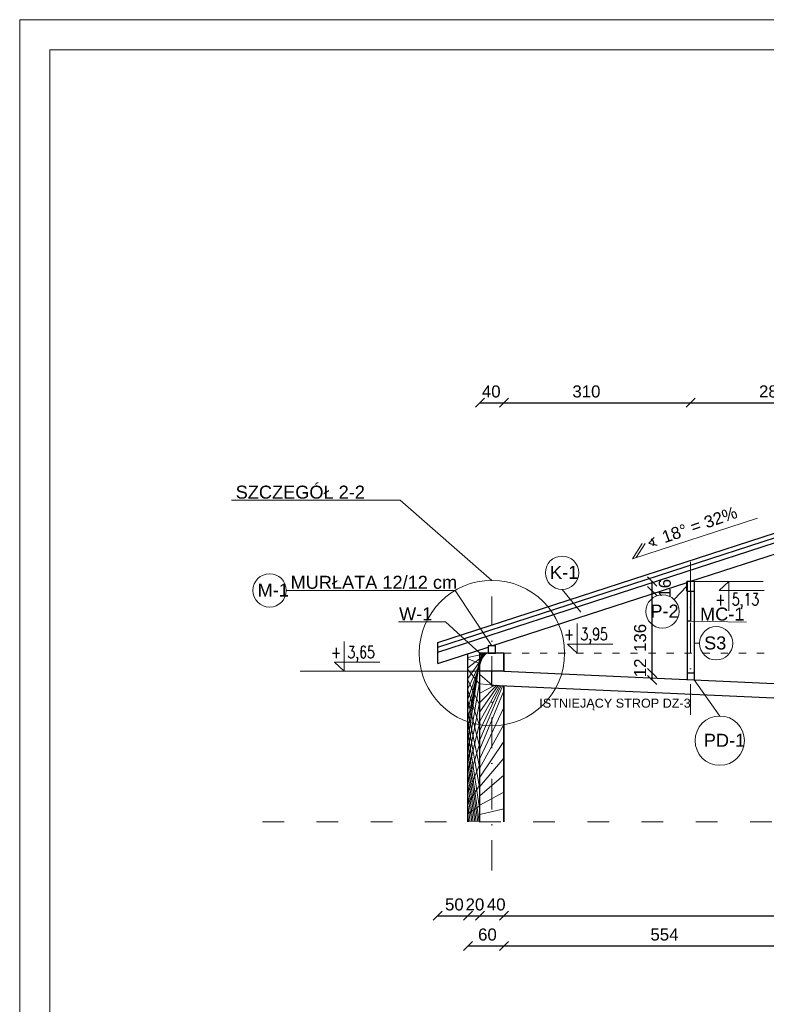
# Model space of a CAD drawing. Header units: millimetres. Extents: x 6528 to 149658, y 3342 to 12852.
# Tile 16 of 122: x 14173 to 15413, y 6194 to 7828. Entities that reach past the tile are written whole.
import ezdxf

# ---------------------------------------------------------------- set-up
doc = ezdxf.new("R2010")
doc.units = ezdxf.units.MM
doc.linetypes.add('ACAD_ISO03W100', pattern=[30, 12, -18])
doc.linetypes.add('DASHDOTX2', pattern=[50.8, 25.4, -12.7, 0, -12.7])
doc.layers.add('&_opisy_100', color=51, linetype='Continuous', lineweight=20)
doc.layers.add('R-TAB', color=1, linetype='Continuous')
doc.styles.add('Romans', font='romans.shx', dxfattribs={"width": 0.75})
doc.styles.get("Standard").update_dxf_attribs({"font": 'arial.ttf'})
doc.dimstyles.new('ISO-25', dxfattribs={"dimtxt": 2.5, "dimasz": 2.5, "dimexe": 1.25, "dimexo": 0.625, "dimtad": 1, "dimtxsty": 'Standard', "dimcen": 2.5, "dimadec": 0, "dimazin": 0, "dimtfac": 1, "dimtmove": 0, "dimatfit": 3, "dimfxl": 1, "dimarcsym": 0})

# ---------------------------------------------------------------- blocks, each defined once
blk = doc.blocks.new('_Oblique')
at = {"color": 0, "linetype": 'ByBlock', "lineweight": -2}
blk.add_line((-0.5, -0.5), (0.5, 0.5), dxfattribs=at)
blk = doc.blocks.new('*D457')
at = {"color": 0, "lineweight": -2, "transparency": 16777216}
blk.add_line((14917.56490238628, 6340.626144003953), (14937.5649026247, 6340.626144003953), dxfattribs=at)
at = {"layer": 'Defpoints', "color": 0, "transparency": 16777216}
for p in [(14917.56490238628, 6496.752217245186), (14937.5649026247, 6496.752217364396), (14937.5649026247, 6340.626144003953)]:
    blk.add_point(p, dxfattribs=at)
at = {"color": 0, "lineweight": -2, "transparency": 16777216, "xscale": 15, "yscale": 15, "zscale": 15, "rotation": 180}
blk.add_blockref('_Oblique', (14917.56490238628, 6340.626144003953), dxfattribs=at)
at = {"color": 0, "lineweight": -2, "transparency": 16777216, "xscale": 15, "yscale": 15, "zscale": 15}
blk.add_blockref('_Oblique', (14937.5649026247, 6340.626144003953), dxfattribs=at)
at = {"color": 0, "lineweight": 20, "transparency": 16777216, "insert": (14929.31253798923, 6359.299936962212), "char_height": 20, "attachment_point": 5}
blk.add_mtext('20', dxfattribs=at)
blk = doc.blocks.new('*D458')
at = {"color": 0, "lineweight": -2, "transparency": 16777216}
blk.add_line((14937.5649026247, 6340.626144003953), (14977.56490238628, 6340.626144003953), dxfattribs=at)
at = {"layer": 'Defpoints', "color": 0, "transparency": 16777216}
for p in [(14937.5649026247, 6496.752217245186), (14977.56490238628, 6496.752217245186), (14977.56490238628, 6340.626144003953)]:
    blk.add_point(p, dxfattribs=at)
at = {"color": 0, "lineweight": -2, "transparency": 16777216, "xscale": 15, "yscale": 15, "zscale": 15, "rotation": 180}
blk.add_blockref('_Oblique', (14937.5649026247, 6340.626144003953), dxfattribs=at)
at = {"color": 0, "lineweight": -2, "transparency": 16777216, "xscale": 15, "yscale": 15, "zscale": 15}
blk.add_blockref('_Oblique', (14977.56490238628, 6340.626144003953), dxfattribs=at)
at = {"color": 0, "lineweight": 20, "transparency": 16777216, "insert": (14964.6741531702, 6359.299936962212), "char_height": 20, "attachment_point": 5}
blk.add_mtext('40', dxfattribs=at)
blk = doc.blocks.new('*D459')
at = {"color": 0, "lineweight": -2, "transparency": 16777216}
blk.add_line((14867.56490214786, 6340.626144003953), (14917.56490238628, 6340.626144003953), dxfattribs=at)
at = {"layer": 'Defpoints', "color": 0, "transparency": 16777216}
for p in [(14867.56490214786, 6759.509444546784), (14917.56490238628, 6496.752217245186), (14917.56490238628, 6340.626144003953)]:
    blk.add_point(p, dxfattribs=at)
at = {"color": 0, "lineweight": -2, "transparency": 16777216, "xscale": 15, "yscale": 15, "zscale": 15, "rotation": 180}
blk.add_blockref('_Oblique', (14867.56490214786, 6340.626144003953), dxfattribs=at)
at = {"color": 0, "lineweight": -2, "transparency": 16777216, "xscale": 15, "yscale": 15, "zscale": 15}
blk.add_blockref('_Oblique', (14917.56490238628, 6340.626144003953), dxfattribs=at)
at = {"color": 0, "lineweight": 20, "transparency": 16777216, "insert": (14895.19602545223, 6359.299936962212), "char_height": 20, "attachment_point": 5}
blk.add_mtext('50', dxfattribs=at)
blk = doc.blocks.new('*D460')
at = {"color": 0, "lineweight": -2, "transparency": 16777216}
blk.add_line((14977.56490238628, 6340.626144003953), (16417.56490238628, 6340.626144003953), dxfattribs=at)
at = {"layer": 'Defpoints', "color": 0, "transparency": 16777216}
for p in [(14977.56490238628, 6496.752217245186), (16417.56490238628, 6496.752215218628), (16417.56490238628, 6340.626144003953)]:
    blk.add_point(p, dxfattribs=at)
at = {"color": 0, "lineweight": -2, "transparency": 16777216, "xscale": 15, "yscale": 15, "zscale": 15, "rotation": 180}
blk.add_blockref('_Oblique', (14977.56490238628, 6340.626144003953), dxfattribs=at)
at = {"color": 0, "lineweight": -2, "transparency": 16777216, "xscale": 15, "yscale": 15, "zscale": 15}
blk.add_blockref('_Oblique', (16417.56490238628, 6340.626144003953), dxfattribs=at)
at = {"color": 0, "lineweight": 20, "transparency": 16777216, "insert": (15723.84019859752, 6359.299936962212), "char_height": 20, "attachment_point": 5}
blk.add_mtext('1440', dxfattribs=at)
blk = doc.blocks.new('*D464')
at = {"color": 0, "lineweight": -2, "transparency": 16777216}
blk.add_line((14917.56490238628, 6290.626144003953), (14977.56490238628, 6290.626144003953), dxfattribs=at)
at = {"layer": 'Defpoints', "color": 0, "transparency": 16777216}
for p in [(14917.56490238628, 6496.752217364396), (14977.56490238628, 6496.752217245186), (14977.56490238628, 6290.626144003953)]:
    blk.add_point(p, dxfattribs=at)
at = {"color": 0, "lineweight": -2, "transparency": 16777216, "xscale": 15, "yscale": 15, "zscale": 15, "rotation": 180}
blk.add_blockref('_Oblique', (14917.56490238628, 6290.626144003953), dxfattribs=at)
at = {"color": 0, "lineweight": -2, "transparency": 16777216, "xscale": 15, "yscale": 15, "zscale": 15}
blk.add_blockref('_Oblique', (14977.56490238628, 6290.626144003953), dxfattribs=at)
at = {"color": 0, "lineweight": 20, "transparency": 16777216, "insert": (14950.07443126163, 6309.299936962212), "char_height": 20, "attachment_point": 5}
blk.add_mtext('60', dxfattribs=at)
blk = doc.blocks.new('*D465')
at = {"color": 0, "lineweight": -2, "transparency": 16777216}
blk.add_line((14977.56490238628, 6290.626144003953), (15531.56490238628, 6290.626144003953), dxfattribs=at)
at = {"layer": 'Defpoints', "color": 0, "transparency": 16777216}
for p in [(14977.56490238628, 6496.752217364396), (15531.56490238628, 6496.752217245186), (15531.56490238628, 6290.626144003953)]:
    blk.add_point(p, dxfattribs=at)
at = {"color": 0, "lineweight": -2, "transparency": 16777216, "xscale": 15, "yscale": 15, "zscale": 15, "rotation": 180}
blk.add_blockref('_Oblique', (14977.56490238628, 6290.626144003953), dxfattribs=at)
at = {"color": 0, "lineweight": -2, "transparency": 16777216, "xscale": 15, "yscale": 15, "zscale": 15}
blk.add_blockref('_Oblique', (15531.56490238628, 6290.626144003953), dxfattribs=at)
at = {"color": 0, "lineweight": 20, "transparency": 16777216, "insert": (15244.13827999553, 6309.299936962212), "char_height": 20, "attachment_point": 5}
blk.add_mtext('554', dxfattribs=at)
blk = doc.blocks.new('*D474')
at = {"color": 0, "lineweight": -2, "transparency": 16777216}
blk.add_line((14937.5649026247, 7192.414376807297), (14977.56490238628, 7192.414376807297), dxfattribs=at)
at = {"layer": 'Defpoints', "color": 0, "transparency": 16777216}
for p in [(14977.56490238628, 7192.414376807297), (14937.5649026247, 6776.752217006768), (14977.56490238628, 6776.752217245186)]:
    blk.add_point(p, dxfattribs=at)
at = {"color": 0, "lineweight": -2, "transparency": 16777216, "xscale": 15, "yscale": 15, "zscale": 15, "rotation": 180}
blk.add_blockref('_Oblique', (14937.5649026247, 7192.414376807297), dxfattribs=at)
at = {"color": 0, "lineweight": -2, "transparency": 16777216, "xscale": 15, "yscale": 15, "zscale": 15}
blk.add_blockref('_Oblique', (14977.56490238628, 7192.414376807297), dxfattribs=at)
at = {"color": 0, "lineweight": 20, "transparency": 16777216, "insert": (14956.42795237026, 7211.088169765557), "char_height": 20, "attachment_point": 5}
blk.add_mtext('40', dxfattribs=at)
blk = doc.blocks.new('*D475')
at = {"color": 0, "lineweight": -2, "transparency": 16777216}
blk.add_line((14977.56490238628, 7192.414376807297), (15287.56490238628, 7192.414376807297), dxfattribs=at)
at = {"layer": 'Defpoints', "color": 0, "transparency": 16777216}
for p in [(15287.56490238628, 7192.414376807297), (15287.56490238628, 6954.786382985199), (14977.56490238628, 6776.752217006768)]:
    blk.add_point(p, dxfattribs=at)
at = {"color": 0, "lineweight": -2, "transparency": 16777216, "xscale": 15, "yscale": 15, "zscale": 15, "rotation": 180}
blk.add_blockref('_Oblique', (14977.56490238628, 7192.414376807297), dxfattribs=at)
at = {"color": 0, "lineweight": -2, "transparency": 16777216, "xscale": 15, "yscale": 15, "zscale": 15}
blk.add_blockref('_Oblique', (15287.56490238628, 7192.414376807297), dxfattribs=at)
at = {"color": 0, "lineweight": 20, "transparency": 16777216, "insert": (15114.46558936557, 7211.088169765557), "char_height": 20, "attachment_point": 5}
blk.add_mtext('310', dxfattribs=at)
blk = doc.blocks.new('*D476')
at = {"color": 0, "lineweight": -2, "transparency": 16777216}
blk.add_line((15287.56490238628, 7192.414376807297), (15567.56490190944, 7192.414376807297), dxfattribs=at)
at = {"layer": 'Defpoints', "color": 0, "transparency": 16777216}
for p in [(15567.56490190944, 7192.414376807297), (15567.56490190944, 7046.117308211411), (15287.56490238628, 6776.752217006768)]:
    blk.add_point(p, dxfattribs=at)
at = {"color": 0, "lineweight": -2, "transparency": 16777216, "xscale": 15, "yscale": 15, "zscale": 15, "rotation": 180}
blk.add_blockref('_Oblique', (15287.56490238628, 7192.414376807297), dxfattribs=at)
at = {"color": 0, "lineweight": -2, "transparency": 16777216, "xscale": 15, "yscale": 15, "zscale": 15}
blk.add_blockref('_Oblique', (15567.56490190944, 7192.414376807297), dxfattribs=at)
at = {"color": 0, "lineweight": 20, "transparency": 16777216, "insert": (15424.46558936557, 7211.088169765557), "char_height": 20, "attachment_point": 5}
blk.add_mtext('280', dxfattribs=at)
blk = doc.blocks.new('*D486')
at = {"color": 0, "lineweight": -2, "transparency": 16777216}
blk.add_line((15223.70538409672, 6732.277558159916), (15223.70538409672, 6743.824723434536), dxfattribs=at)
at = {"layer": 'Defpoints', "color": 0, "transparency": 16777216}
for p in [(15223.70538409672, 6743.824723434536), (15293.56490238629, 6743.824723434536), (15293.47434075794, 6732.277558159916)]:
    blk.add_point(p, dxfattribs=at)
at = {"color": 0, "lineweight": -2, "transparency": 16777216, "xscale": 15, "yscale": 15, "zscale": 15}
for p, rotation in [((15223.70538409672, 6743.824723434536), 90), ((15223.70538409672, 6732.277558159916), 270)]:
    blk.add_blockref('_Oblique', p, dxfattribs=dict(at, rotation=rotation))
at = {"color": 0, "lineweight": 20, "transparency": 16777216, "insert": (15203.71536048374, 6752.275839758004), "char_height": 20, "attachment_point": 5, "rotation": 90}
blk.add_mtext('12', dxfattribs=at)
blk = doc.blocks.new('*D487')
at = {"color": 0, "lineweight": -2, "transparency": 16777216}
blk.add_line((15223.70538600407, 6743.824723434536), (15223.70538600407, 6879.622306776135), dxfattribs=at)
at = {"layer": 'Defpoints', "color": 0, "transparency": 16777216}
for p in [(15223.70538600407, 6879.622306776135), (15293.56490238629, 6879.622306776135), (15293.47434075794, 6743.824723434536)]:
    blk.add_point(p, dxfattribs=at)
at = {"color": 0, "lineweight": -2, "transparency": 16777216, "xscale": 15, "yscale": 15, "zscale": 15}
for p, rotation in [((15223.70538600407, 6879.622306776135), 90), ((15223.70538600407, 6743.824723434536), 270)]:
    blk.add_blockref('_Oblique', p, dxfattribs=dict(at, rotation=rotation))
at = {"color": 0, "lineweight": 20, "transparency": 16777216, "insert": (15203.71536048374, 6801.978646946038), "char_height": 20, "attachment_point": 5, "rotation": 90}
blk.add_mtext('136', dxfattribs=at)
blk = doc.blocks.new('*D488')
at = {"color": 0, "lineweight": -2, "transparency": 16777216}
blk.add_line((15223.70538886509, 6879.622308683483), (15223.70538886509, 6895.622306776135), dxfattribs=at)
at = {"layer": 'Defpoints', "color": 0, "transparency": 16777216}
for p in [(15223.70538886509, 6895.622306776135), (15293.53985556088, 6895.622306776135), (15293.47434075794, 6879.622308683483)]:
    blk.add_point(p, dxfattribs=at)
at = {"color": 0, "lineweight": -2, "transparency": 16777216, "xscale": 15, "yscale": 15, "zscale": 15}
for p, rotation in [((15223.70538886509, 6895.622306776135), 90), ((15223.70538886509, 6879.622308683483), 270)]:
    blk.add_blockref('_Oblique', p, dxfattribs=dict(at, rotation=rotation))
at = {"color": 0, "lineweight": 20, "transparency": 16777216, "insert": (15244.75618036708, 6884.309001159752), "char_height": 20, "attachment_point": 5, "rotation": 90}
blk.add_mtext('16', dxfattribs=at)

msp = doc.modelspace()

# ---------------------------------------------------------------- hatches: boundary and pattern name
at = {"lineweight": 0}
h = msp.add_hatch(dxfattribs=at)
h.set_pattern_fill('ANSI37', color=256, scale=5, style=0)
h.set_pattern_definition([(45, (-1177874370.837085, -935732765.2886163), (-11.22532015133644, 11.22532015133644), []), (135, (-1177874370.837085, -935732765.2886163), (-11.22532015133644, -11.22532015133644), [])])
h.paths.add_polyline_path([(14937.5649026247, 6776.752217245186), (14951.56490238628, 6776.752217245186), (14951.56490238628, 6786.80269927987), (14917.56490238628, 6775.755429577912), (14917.56490238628, 6496.752217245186), (14937.5649026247, 6496.752217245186)])
h.paths.add_polyline_path([(16477.56490238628, 6741.752217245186), (16457.56490238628, 6741.752217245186), (16457.56490238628, 6672.622778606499), (16477.56490238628, 6672.622778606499)])
h.paths.add_polyline_path([(16457.56490238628, 6741.752217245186), (16477.56490238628, 6741.752217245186), (16477.56490238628, 6775.755429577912), (16443.56490238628, 6786.80269927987), (16443.56490238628, 6776.752217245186), (16457.56490238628, 6776.752217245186)])
h.paths.add_polyline_path([(16477.56490238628, 6672.622778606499), (16457.56490238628, 6672.622778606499), (16457.56490238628, 6496.752217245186), (16477.56490238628, 6496.752217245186)])
h = msp.add_hatch(dxfattribs=at)
h.set_pattern_fill('ANSI31', color=256, scale=5, style=0)
h.set_pattern_definition([(45, (-1177874370.837085, -935732765.2886163), (-11.22532015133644, 11.22532015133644), [])])
h.paths.add_polyline_path([(14977.15339525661, 6722.771072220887), (14957.15339525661, 6723.687452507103), (14957.56490238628, 6746.752217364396), (14937.5649026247, 6746.752217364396), (14937.5649026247, 6496.752217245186), (14977.56490238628, 6496.752217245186)])

# ---------------------------------------------------------------- linework, layer by layer
at = {"layer": '&_opisy_100', "color": 0}
for points in [[(15350.7812991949, 6846.625390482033), (15350.7812991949, 6895.622306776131), (15334.71815474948, 6880.58920950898), (15409.5890575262, 6880.58920950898)], [(15350.7812991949, 6846.625390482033), (15350.7812991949, 6895.622306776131), (15334.71815474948, 6880.58920950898), (15409.5890575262, 6880.58920950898)], [(15099.35415967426, 6825.749133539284), (15099.35415967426, 6776.752217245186), (15083.29101522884, 6791.785314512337), (15158.16191800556, 6791.785314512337)], [(15099.35415967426, 6825.749133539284), (15099.35415967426, 6776.752217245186), (15083.29101522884, 6791.785314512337), (15158.16191800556, 6791.785314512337)], [(14712.37340696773, 6795.749133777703), (14712.37340696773, 6746.752217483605), (14696.31026252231, 6761.785314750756), (14771.18116529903, 6761.785314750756)], [(14712.37340696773, 6795.749133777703), (14712.37340696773, 6746.752217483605), (14696.31026252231, 6761.785314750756), (14771.18116529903, 6761.785314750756)]]:
    msp.add_lwpolyline(points, dxfattribs=at)
at = {"color": 2, "lineweight": 0}
for p, q in [((14173.16556676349, 7828.453549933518), (18373.16556676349, 7828.453549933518)), ((14173.16556676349, 4858.453549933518), (14173.16556676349, 7828.453549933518))]:
    msp.add_line(p, q, dxfattribs=at)
at = {"lineweight": 0}
for p, q in [((14223.16556676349, 4908.453549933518), (14223.16556700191, 7778.453549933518)), ((14223.16556724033, 7778.453550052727), (18323.16556676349, 7778.453549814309)), ((14524.96579798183, 7030.616485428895), (14805.27713640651, 7030.651222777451)), ((14805.27713640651, 7030.651222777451), (14957.56490238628, 6897.469287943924)), ((15190.90814884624, 6933.459810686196), (15398.40814884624, 7000.880647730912)), ((15190.90814884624, 6933.459810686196), (15207.28218778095, 6958.747150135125)), ((15197.24040301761, 6935.517284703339), (15212.28218778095, 6958.747150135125)), ((15259.52564271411, 6865.069798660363), (15281.53985556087, 6887.622306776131)), ((15293.54697020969, 6895.622306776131), (15408.01562841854, 6895.622306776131)), ((14616.10188420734, 6880.877907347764), (14896.41322263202, 6880.91264469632)), ((14896.41322263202, 6880.91264469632), (14957.56490214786, 6788.752217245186)), ((15073.98584993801, 6882.505885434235), (15105.41633971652, 6844.530885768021)), ((14802.35506518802, 6828.582756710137), (14880.48028286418, 6828.617494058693)), ((14880.48028286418, 6828.617494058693), (14937.56490238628, 6776.752217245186)), ((15287.53985603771, 6829.622306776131), (15380.37137397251, 6828.180319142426)), ((15302.29930885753, 6792.960686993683), (15293.5013247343, 6792.964598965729)), ((14977.56490238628, 6746.752217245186), (14977.56490238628, 6776.752217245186)), ((14937.5649026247, 6746.752217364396), (14639.29479225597, 6746.752217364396)), ((15281.5649026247, 6732.823236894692), (15281.5649026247, 6732.823236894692)), ((15335.94316633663, 6672.262767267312), (15293.47434075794, 6732.277558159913))]:
    msp.add_line(p, q, dxfattribs=at)
at = {"lineweight": 30}
for p, q in [((14867.56490238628, 6794.207697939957), (15697.56490238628, 7063.891045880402)), ((14867.56490238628, 6786.321731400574), (15697.56490238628, 7056.005079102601)), ((14867.56490238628, 6778.435764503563), (15697.56490238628, 7048.119112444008)), ((15218.40532072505, 6959.084832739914), (15227.0837922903, 6968.925776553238)), ((15218.40532072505, 6959.084832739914), (15232.20903333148, 6955.731236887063)), ((15286.47721727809, 6895.622306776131), (15475.23439629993, 6956.953232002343)), ((14957.56490214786, 6788.752217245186), (15281.5649026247, 6894.026199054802)), ((15281.53985556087, 6879.622306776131), (15281.53985556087, 6895.622306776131)), ((15293.53985556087, 6895.622306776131), (15281.53985556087, 6895.622306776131)), ((15281.56490286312, 6895.62277848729), (15281.5649026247, 6732.823236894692)), ((15293.54697044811, 6895.62277848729), (15293.47434075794, 6732.277558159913)), ((15293.53985556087, 6895.622306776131), (15293.53985556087, 6879.622306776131)), ((15281.53985556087, 6879.622306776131), (15293.53985556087, 6879.622306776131)), ((15287.53985603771, 6879.622306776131), (15287.53985603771, 6829.622306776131)), ((15287.53985603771, 6829.622306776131), (15281.53985579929, 6829.622306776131)), ((14867.56490214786, 6759.509444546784), (14867.56490238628, 6794.207698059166)), ((14867.56490214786, 6759.509444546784), (14951.56490238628, 6786.80269927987)), ((14951.56490238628, 6788.752217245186), (14951.56490238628, 6776.752217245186)), ((14963.56490238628, 6788.752217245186), (14951.56490238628, 6788.752217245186)), ((14963.56490238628, 6776.752217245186), (14963.56490238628, 6788.752217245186)), ((14917.56490238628, 6496.752217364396), (14917.56490238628, 6775.755429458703)), ((14937.5649026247, 6496.752217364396), (14937.5649026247, 6776.752217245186)), ((14977.56490238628, 6776.752217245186), (14937.56490238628, 6776.752217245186)), ((14951.56490238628, 6776.752217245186), (14963.56490238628, 6776.752217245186)), ((14977.56490238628, 6746.752217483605), (14977.56490238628, 6776.752217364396)), ((14977.56490238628, 6776.752217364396), (14977.56490238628, 6746.752217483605)), ((14977.56490238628, 6746.752217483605), (14937.56490238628, 6746.752217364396)), ((14957.56490238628, 6723.668597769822), (14957.56490238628, 6746.752217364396)), ((14977.56490214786, 6746.752217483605), (15850.56490238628, 6706.752217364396)), ((15281.56490238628, 6743.824723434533), (15293.56490238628, 6743.824723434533)), ((14957.56490238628, 6723.668597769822), (15850.56490238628, 6682.752217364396)), ((14977.56490238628, 6496.752217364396), (14977.56490214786, 6722.752217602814)), ((14977.56490238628, 6722.752217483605), (14977.56490238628, 6496.752217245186))]:
    msp.add_line(p, q, dxfattribs=at)
at = {"linetype": 'DASHDOTX2', "lineweight": 0, "ltscale": 2}
for p, q in [((15287.56490238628, 6674.232097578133), (15287.56490238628, 6954.786382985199)), ((14957.56490238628, 6415.491177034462), (14957.56490238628, 6870.774289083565))]:
    msp.add_line(p, q, dxfattribs=at)
at = {"linetype": 'ACAD_ISO03W100', "lineweight": 0}
msp.add_line((14977.56490238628, 6776.752217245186), (16417.56490238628, 6776.752217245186), dxfattribs=at)
at = {"linetype": 'ACAD_ISO03W100', "lineweight": 0, "ltscale": 3}
msp.add_line((14576.23766001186, 6496.752217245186), (16711.13990887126, 6496.752217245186), dxfattribs=at)
at = {"lineweight": 0}
for centre, radius in [((15073.98584993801, 6910.172798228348), 27.66691274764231), ((14588.3369503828, 6880.878021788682), 27.66691274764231), ((14957.56490238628, 6776.752217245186), 120.7170706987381), ((15240.7825721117, 6845.868419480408), 27.66691274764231), ((15329.96622165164, 6792.960686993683), 27.66691274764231), ((15335.94316633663, 6631.344960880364), 40.91780638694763)]:
    msp.add_circle(centre, radius, dxfattribs=at)
at = {"lineweight": 30}
msp.add_arc((15218.40532072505, 6959.084832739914), 8.049795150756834, 333.1631780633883, 63.16319333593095, dxfattribs=at)

# ---------------------------------------------------------------- texts
at = {"layer": '&_opisy_100', "color": 0, "char_height": 20.25, "width": 420.6382812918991, "attachment_point": 1, "rotation": 359.99999780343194, "style": 'Romans'}
for s, insert in [('\\A1;+ 5,13', (15328.59458263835, 6876.203742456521)), ('\\A1;+ 3,95', (15077.16744311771, 6818.443875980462)), ('\\A1;+ 3,65', (14690.18669041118, 6788.44387621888))]:
    msp.add_mtext(s, dxfattribs=dict(at, insert=insert))
at = {"insert": (15237.70504888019, 6977.951365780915), "char_height": 20, "attachment_point": 1, "rotation": 19.281416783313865}
msp.add_mtext_dynamic_manual_height_columns('18%%D = 32%', width=202.6436712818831, gutter_width=12.5, heights=[0], dxfattribs=at)
at = {"insert": (15036.27838929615, 6701.129141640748), "char_height": 15, "attachment_point": 1}
msp.add_mtext_dynamic_manual_height_columns('\\A1;ISTNIEJĄCY STROP DZ-3 ', width=305.4220082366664, gutter_width=12.5, heights=[0], dxfattribs=at)
at = {"layer": 'R-TAB', "color": 0, "ltscale": 24, "char_height": 21.6, "width": 490.7206424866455, "attachment_point": 1}
for s, insert in [('\\A1;SZCZEGÓŁ 2-2', (14531.94816144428, 7054.795222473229)), ('K-1', (15053.96233638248, 6921.580479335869)), ('\\A1;MURŁATA 12/12 cm', (14623.08424766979, 6905.056644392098)), ('M-1', (14568.31343682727, 6892.285702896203)), ('W-1', (14803.28213699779, 6852.761493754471)), ('P-2', (15220.75905855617, 6857.276100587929)), ('MC-1', (15303.17322810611, 6852.324318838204)), ('S3', (15309.94270809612, 6804.368368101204)), ('PD-1', (15309.47359641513, 6642.752641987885))]:
    msp.add_mtext(s, dxfattribs=dict(at, insert=insert))

# ---------------------------------------------------------------- dimensions: what is measured, and where the dimension line sits
at = {"lineweight": 20}
for base, p1, p2, picture, middle in [((14977.56490238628, 7192.414376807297), (14937.5649026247, 6776.752217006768), (14977.56490238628, 6776.752217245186), '*D474', (14956.42795237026, 7211.088169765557)), ((15287.56490238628, 7192.414376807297), (14977.56490238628, 6776.752217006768), (15287.56490238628, 6954.786382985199), '*D475', (15114.46558936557, 7211.088169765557)), ((15567.56490190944, 7192.414376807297), (15287.56490238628, 6776.752217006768), (15567.56490190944, 7046.117308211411), '*D476', (15424.46558936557, 7211.088169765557)), ((14917.56490238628, 6340.626144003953), (14867.56490214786, 6759.509444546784), (14917.56490238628, 6496.752217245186), '*D459', (14895.19602545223, 6359.299936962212)), ((14937.5649026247, 6340.626144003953), (14917.56490238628, 6496.752217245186), (14937.5649026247, 6496.752217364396), '*D457', (14929.31253798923, 6359.299936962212)), ((14977.56490238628, 6290.626144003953), (14917.56490238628, 6496.752217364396), (14977.56490238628, 6496.752217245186), '*D464', (14950.07443126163, 6309.299936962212)), ((14977.56490238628, 6340.626144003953), (14937.5649026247, 6496.752217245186), (14977.56490238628, 6496.752217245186), '*D458', (14964.6741531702, 6359.299936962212)), ((16417.56490238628, 6340.626144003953), (14977.56490238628, 6496.752217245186), (16417.56490238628, 6496.752215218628), '*D460', (15723.84019859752, 6359.299936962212)), ((15531.56490238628, 6290.626144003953), (14977.56490238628, 6496.752217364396), (15531.56490238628, 6496.752217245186), '*D465', (15244.13827999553, 6309.299936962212))]:
    dim = msp.add_linear_dim(base=base, p1=p1, p2=p2, dimstyle='ISO-25', override={"dimtxt": 20, "dimasz": 15, "dimblk1": 'Oblique', "dimblk2": 'Oblique', "dimsah": 1, "dimse1": 1, "dimse2": 1, "dimtmove": 2}, dxfattribs=at)
    dim.commit()
    dim.dimension.update_dxf_attribs({"geometry": picture, "text_midpoint": middle, "dimtype": 160})
for base, p1, p2, picture, middle in [((15223.70538886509, 6895.622306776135), (15293.47434075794, 6879.62230868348), (15293.53985556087, 6895.622306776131), '*D488', (15244.75618036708, 6884.309001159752)), ((15223.70538600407, 6879.622306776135), (15293.47434075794, 6743.824723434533), (15293.56490238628, 6879.622306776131), '*D487', (15203.71536048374, 6801.978646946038)), ((15223.70538409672, 6743.824723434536), (15293.47434075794, 6732.277558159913), (15293.56490238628, 6743.824723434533), '*D486', (15203.71536048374, 6752.275839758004))]:
    dim = msp.add_linear_dim(base=base, p1=p1, p2=p2, angle=90, dimstyle='ISO-25', override={"dimtxt": 20, "dimasz": 15, "dimdec": 0, "dimblk1": 'Oblique', "dimblk2": 'Oblique', "dimsah": 1, "dimse1": 1, "dimse2": 1, "dimtmove": 2}, dxfattribs=at)
    dim.commit()
    dim.dimension.update_dxf_attribs({"geometry": picture, "text_midpoint": middle, "dimtype": 160})

doc.saveas('drawing.dxf')
